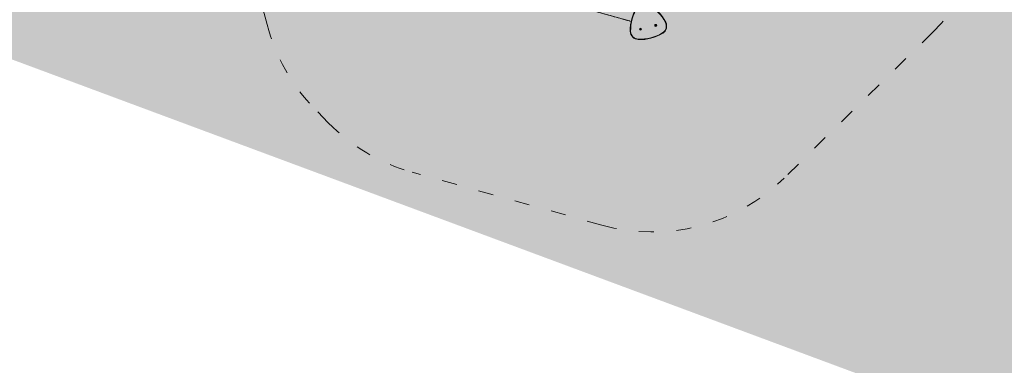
# Model space of a CAD drawing. Header units: millimetres. Extents: x 3129 to 3819, y 1527 to 1744.
# Tile 41 of 125: x 3186.63 to 3194.48, y 1661.54 to 1664.29. Entities that reach past the tile are written whole.
import ezdxf

# ---------------------------------------------------------------- set-up
doc = ezdxf.new("R2010")
doc.units = ezdxf.units.MM
doc.linetypes.add('ACAD_ISO03W100', pattern=[30, 12, -18])
doc.layers.get('0').update_dxf_attribs({"lineweight": 5})
for name, color, linetype, lineweight in [('1_poly', 74, 'Continuous', 9), ('1_strefa', 7, 'ACAD_ISO03W100', 13), ('1_urządzenie', 7, 'Continuous', 9)]:
    doc.layers.add(name, color=color, linetype=linetype, lineweight=lineweight)
picture_1 = doc.add_image_def('image1.jpg', size_in_pixel=(9921, 7015))

msp = doc.modelspace()

# ---------------------------------------------------------------- hatches: boundary and pattern name
at = {"layer": '1_poly'}
h = msp.add_hatch(dxfattribs=at)
h.set_pattern_fill('GRASS', color=256, scale=0.02)
h.paths.add_polyline_path([(3216.1681, 1662.1004), (3213.8849, 1655.9558), (3208.592, 1657.9226), (3205.6845, 1650.0982), (3192.2151, 1655.1032), (3194.4281, 1661.0585), (3184.8422, 1664.6205), (3182.6293, 1658.6652), (3177.1803, 1660.6899), (3175.7888, 1672.1583), (3177.4038, 1676.5047)])

# ---------------------------------------------------------------- linework, layer by layer
at = {"layer": '1_strefa', "color": 0, "ltscale": 0.01}
msp.add_lwpolyline([(3188.6059, 1664.2563), (3188.2113, 1665.7779, -0.268355), (3188.6127, 1667.2253), (3189.7969, 1668.3871, -0.267671), (3191.248, 1668.7619), (3192.7617, 1668.3424, -0.131916), (3193.4319, 1667.9474), (3193.5409, 1667.8363, -0.131686), (3193.9227, 1667.16), (3194.3144, 1665.6395, -0.267914), (3193.9123, 1664.1946), (3192.7272, 1663.0319, -0.26806), (3191.274, 1662.6577), (3189.762, 1663.0791, -0.131547), (3189.0939, 1663.4735), (3188.9871, 1663.5824, -0.131267)], format="xyb", close=True, dxfattribs=at)
at = {"layer": '1_urządzenie', "linetype": 'Continuous'}
for p, q in [((3190.3143, 1664.6127), (3191.4649, 1664.2926)), ((3191.4626, 1664.2932), (3191.4626, 1664.2932)), ((3191.4645, 1664.2927), (3191.4953, 1664.2841)), ((3191.4649, 1664.2926), (3191.4645, 1664.2927)), ((3191.4645, 1664.2927), (3191.4645, 1664.2927)), ((3191.4661, 1664.2917), (3191.4661, 1664.2917)), ((3191.4662, 1664.2918), (3191.4662, 1664.2917)), ((3191.4664, 1664.2917), (3191.4664, 1664.2916)), ((3191.4665, 1664.2916), (3191.4665, 1664.2916)), ((3191.4669, 1664.2915), (3191.4669, 1664.2915)), ((3191.4669, 1664.2914), (3191.4669, 1664.2914)), ((3191.4671, 1664.2915), (3191.4671, 1664.2914)), ((3191.4685, 1664.2916), (3191.4919, 1664.2851)), ((3191.4919, 1664.2851), (3191.4685, 1664.2916)), ((3191.4931, 1664.2843), (3191.4931, 1664.2842)), ((3191.4932, 1664.2843), (3191.4931, 1664.2842)), ((3191.4934, 1664.2841), (3191.4934, 1664.2841)), ((3191.4935, 1664.2841), (3191.4935, 1664.2841)), ((3191.4939, 1664.284), (3191.4939, 1664.2839)), ((3191.4941, 1664.284), (3191.494, 1664.2839)), ((3191.4955, 1664.2841), (3191.5084, 1664.2805)), ((3191.4973, 1664.2836), (3191.4973, 1664.2836)), ((3191.4973, 1664.2836), (3191.4973, 1664.2836))]:
    msp.add_line(p, q, dxfattribs=at)
at = {"layer": '1_urządzenie', "linetype": 'Continuous', "flags": 128}
for points in [[(3191.5084, 1664.2805), (3191.4939, 1664.2845), (3191.4791, 1664.2887), (3191.4642, 1664.2928), (3191.4492, 1664.297), (3191.4341, 1664.3012), (3191.419, 1664.3054), (3191.4039, 1664.3096), (3191.3887, 1664.3138), (3191.3734, 1664.3181), (3191.3582, 1664.3223), (3191.3429, 1664.3265), (3191.3276, 1664.3308), (3191.3124, 1664.335), (3191.2971, 1664.3393), (3191.2819, 1664.3435), (3191.2667, 1664.3478), (3191.2515, 1664.352), (3191.2364, 1664.3562), (3191.2213, 1664.3604), (3191.2063, 1664.3645), (3191.1914, 1664.3687), (3191.1766, 1664.3728), (3191.1618, 1664.3769)], [(3191.4645, 1664.2927), (3191.4641, 1664.2928), (3191.4638, 1664.2929), (3191.4634, 1664.293), (3191.4632, 1664.2931), (3191.4629, 1664.2932), (3191.4627, 1664.2932), (3191.4626, 1664.2932), (3191.4626, 1664.2932)], [(3191.4626, 1664.2932), (3191.4626, 1664.2932), (3191.4627, 1664.2932), (3191.4629, 1664.2932), (3191.4632, 1664.2931), (3191.4634, 1664.293), (3191.4638, 1664.2929), (3191.4641, 1664.2928), (3191.4645, 1664.2927)], [(3191.4661, 1664.2917), (3191.4661, 1664.2917), (3191.4661, 1664.2917)], [(3191.4664, 1664.2916), (3191.4665, 1664.2916), (3191.4665, 1664.2916)], [(3191.4666, 1664.2915), (3191.4666, 1664.2915), (3191.4666, 1664.2915)], [(3191.4973, 1664.2836), (3191.4972, 1664.2836), (3191.4971, 1664.2836), (3191.4969, 1664.2837), (3191.4967, 1664.2838), (3191.4964, 1664.2838), (3191.4961, 1664.2839), (3191.4957, 1664.284), (3191.4953, 1664.2841)], [(3191.4955, 1664.2841), (3191.4957, 1664.284), (3191.4961, 1664.2839), (3191.4964, 1664.2838), (3191.4967, 1664.2838), (3191.4969, 1664.2837), (3191.4971, 1664.2836), (3191.4972, 1664.2836), (3191.4973, 1664.2836)], [(3191.7812, 1664.2726), (3191.7817, 1664.2728), (3191.7822, 1664.2731), (3191.7827, 1664.2733), (3191.7831, 1664.2735), (3191.7834, 1664.2737), (3191.7837, 1664.2738), (3191.7838, 1664.2739), (3191.7839, 1664.274)], [(3191.5012, 1664.2011), (3191.5013, 1664.2011), (3191.5015, 1664.2011), (3191.5017, 1664.2011), (3191.5021, 1664.2011), (3191.5026, 1664.2011), (3191.5031, 1664.2012), (3191.5037, 1664.2012), (3191.5042, 1664.2012)], [(3191.7595, 1664.1863), (3191.7595, 1664.1864), (3191.7594, 1664.1865), (3191.7592, 1664.1867), (3191.7591, 1664.1871), (3191.7588, 1664.1875), (3191.7585, 1664.1879), (3191.7582, 1664.1884), (3191.7579, 1664.1889)], [(3191.5649, 1664.1362), (3191.565, 1664.1362), (3191.565, 1664.1364), (3191.565, 1664.1367), (3191.565, 1664.137), (3191.565, 1664.1375), (3191.565, 1664.138), (3191.5651, 1664.1386), (3191.5651, 1664.1392)]]:
    msp.add_lwpolyline(points, dxfattribs=at)
at = {"layer": '1_urządzenie', "linetype": 'Continuous'}
for centre, radius in [((3191.7037, 1664.2491), 0.008), ((3191.7037, 1664.2491), 0.00425), ((3191.5835, 1664.2181), 0.008), ((3191.5835, 1664.2181), 0.00425)]:
    msp.add_circle(centre, radius, dxfattribs=at)
for centre, radius, start, end in [((3191.4798, 1664.1164), 0.3395, 27.39467, 61.51106), ((3191.4798, 1664.1164), 0.3425, 27.39467, 61.51106), ((3191.8436, 1664.2101), 0.3425, 147.39467, 181.51106), ((3191.8436, 1664.2101), 0.3425, 147.39467, 181.51106), ((3191.8436, 1664.2101), 0.3395, 147.39467, 181.51106), ((3191.4674, 1664.2946), 0.0032, 218.80707, 245.28707), ((3191.4669, 1664.2944), 0.00269, 250.16654, 258.7364), ((3191.4669, 1664.2927), 0.0012, 225.3573, 236.56731), ((3191.4665, 1664.2928), 0.00118, 241.91124, 251.25041), ((3191.4662, 1664.2918), 0.000106, 271.09958, 299.33627), ((3191.4673, 1664.2946), 0.00318, 248.90256, 252.48977), ((3191.467, 1664.2918), 0.000561, 193.27449, 204.87296), ((3191.4673, 1664.2935), 0.00207, 244.9795, 252.02073), ((3191.4668, 1664.2934), 0.00186, 256.65496, 261.62503), ((3191.4672, 1664.2935), 0.00199, 249.6286, 252.84398), ((3191.4674, 1664.2946), 0.00314, 256.38635, 262.12566), ((3191.4669, 1664.2915), 0.0000799, 218.20571, 240.30139), ((3191.4672, 1664.2926), 0.00117, 257.60191, 267.01951), ((3191.4669, 1664.2909), 0.000501, 80.33054, 85.36093), ((3191.4674, 1664.2946), 0.0032, 263.6185, 290.09866), ((3191.4671, 1664.2937), 0.00229, 267.34921, 275.38385), ((3191.4674, 1664.2945), 0.00309, 265.12679, 272.17868), ((3191.4675, 1664.2919), 0.000465, 244.16626, 264.74931), ((3191.4944, 1664.2871), 0.0032, 218.80707, 246.18006), ((3191.4937, 1664.2865), 0.0023, 249.81739, 259.0737), ((3191.494, 1664.2856), 0.00166, 229.95647, 239.54571), ((3191.4932, 1664.2842), 0.0000685, 165.68248, 188.38423), ((3191.4944, 1664.2872), 0.00322, 246.86734, 252.50943), ((3191.4938, 1664.2846), 0.000674, 210.53124, 223.6171), ((3191.4944, 1664.2865), 0.00255, 245.91077, 252.22548), ((3191.4941, 1664.2871), 0.00313, 256.82756, 258.51162), ((3191.4944, 1664.2872), 0.00324, 256.41171, 262.01921), ((3191.4939, 1664.2858), 0.00184, 269.15344, 278.04448), ((3191.494, 1664.2846), 0.000716, 258.50861, 270.55504), ((3191.4944, 1664.2871), 0.0032, 262.72556, 290.09866), ((3191.4943, 1664.2868), 0.00285, 265.54019, 272.90353), ((3191.4945, 1664.2848), 0.000868, 246.90154, 261.99941), ((3191.7037, 1664.2491), 0.00425, 314.45286, 134.45286), ((3191.7246, 1664.2432), 0.0638, 301.51106, 27.39467), ((3191.7246, 1664.2432), 0.0668, 301.51106, 27.39467), ((3191.568, 1664.2029), 0.0668, 181.51106, 267.39467), ((3191.568, 1664.2029), 0.0668, 181.51106, 267.39467), ((3191.568, 1664.2029), 0.0638, 181.51106, 267.39467), ((3191.5805, 1664.4783), 0.3425, 267.39467, 301.51106), ((3191.5805, 1664.4783), 0.3425, 267.39467, 301.51106), ((3191.5805, 1664.4783), 0.3395, 267.39467, 301.51106), ((3191.5835, 1664.2181), 0.00425, 314.45286, 134.45286), ((3191.7246, 1664.2432), 0.0668, 301.51106, 314.45286)]:
    msp.add_arc(centre, radius, start, end, dxfattribs=at)

# ---------------------------------------------------------------- pictures from other files: only their frames are drawn
image = msp.add_image(picture_1, insert=(3128.6609, 1737.4987), size_in_units=(210.2364, 148.6552), rotation=-90, dxfattribs=dict(fade=43))
image.dxf.flags = 7

doc.saveas('drawing.dxf')
